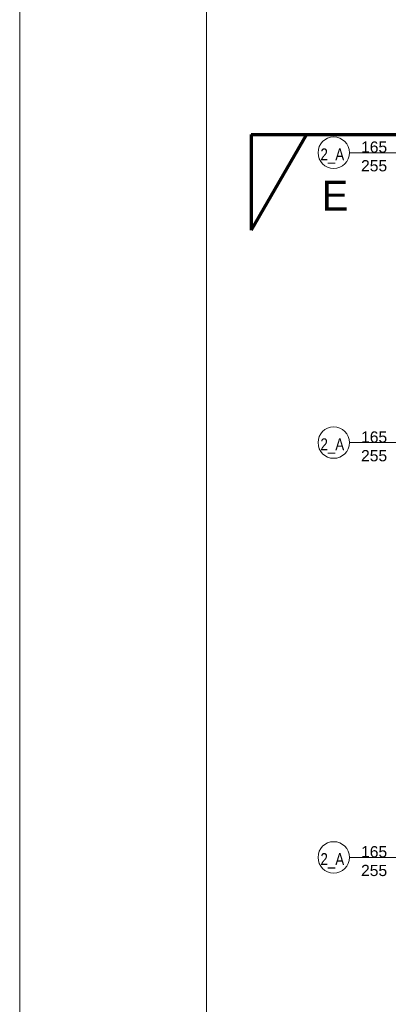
# Model space of a CAD drawing. Header units: millimetres. Extents: x 56977 to 67992, y 30187 to 42235.
# Tile 73 of 130: x 57375 to 57868, y 38817 to 40135. Entities that reach past the tile are written whole.
import ezdxf

# ---------------------------------------------------------------- set-up
doc = ezdxf.new("R2010")
doc.units = ezdxf.units.MM
doc.header["$MEASUREMENT"] = 0
doc.linetypes.add('Dashed', pattern=[400, 200, -200])
for name, color, linetype, lineweight in [('AI-OPISY', 3, 'Continuous', 13), ('AI_WIDOK', 8, 'Continuous', 13), ('RAMKA', 1, 'Continuous', 13)]:
    doc.layers.add(name, color=color, linetype=linetype, lineweight=lineweight)
doc.styles.add('GENERATED_STYLE_15', font='txt')
doc.styles.get("Standard").update_dxf_attribs({"font": 'txt.shx'})
doc.styles.add('WYMIAROWY-08', font='ROMANS.shx', dxfattribs={"width": 0.8})

msp = doc.modelspace()

# ---------------------------------------------------------------- linework, layer by layer
at = {"layer": 'AI-OPISY'}
for p, q in [((57816.5, 39956.6), (58001.6, 39956.6)), ((57816.5, 39568.6), (58001.6, 39568.6)), ((57816.5, 39013.6), (58001.6, 39013.6))]:
    msp.add_line(p, q, dxfattribs=at)
for centre in [(57795.5, 39956.6), (57795.5, 39568.6), (57795.5, 39013.6)]:
    msp.add_circle(centre, 21, dxfattribs=at)
at = {"layer": 'AI_WIDOK', "color": 12, "linetype": 'Continuous', "lineweight": 70}
for p in [(57685, 39981), (57759, 39981)]:
    msp.add_line(p, (57685, 39852.7), dxfattribs=at)
at = {"layer": 'AI_WIDOK', "color": 12, "linetype": 'Dashed', "lineweight": 70}
msp.add_line((57685, 39981), (57929.7, 39981), dxfattribs=at)
at = {"layer": 'RAMKA', "color": 1, "linetype": 'Continuous'}
for p, q in [((57375.4, 42234.6), (57375.4, 30186.8)), ((57625.4, 42184.6), (57625.4, 30236.8))]:
    msp.add_line(p, q, dxfattribs=at)

# ---------------------------------------------------------------- texts
at = {"layer": 'AI-OPISY', "char_height": 15, "width": 45.29, "attachment_point": 8}
for insert in [(57849.5, 39931.4), (57849.5, 39543.4), (57849.5, 38988.4)]:
    msp.add_mtext('\\fArial|b0|i0|c238|p39;165\\P255', dxfattribs=dict(at, insert=insert))
at = {"layer": 'AI-OPISY', "char_height": 16, "width": 20.64, "attachment_point": 7, "style": 'WYMIAROWY-08'}
for insert in [(57777.7, 39941.7), (57777.7, 39553.7), (57777.7, 38998.7)]:
    msp.add_mtext('\\fArial|b0|i0|c238|p39;2_A', dxfattribs=dict(at, insert=insert))
at = {"layer": 'AI_WIDOK', "color": 7, "insert": (57779.2, 39919.2), "char_height": 40, "width": 137.785, "attachment_point": 1, "style": 'GENERATED_STYLE_15'}
msp.add_mtext('E', dxfattribs=at)

doc.saveas('drawing.dxf')
